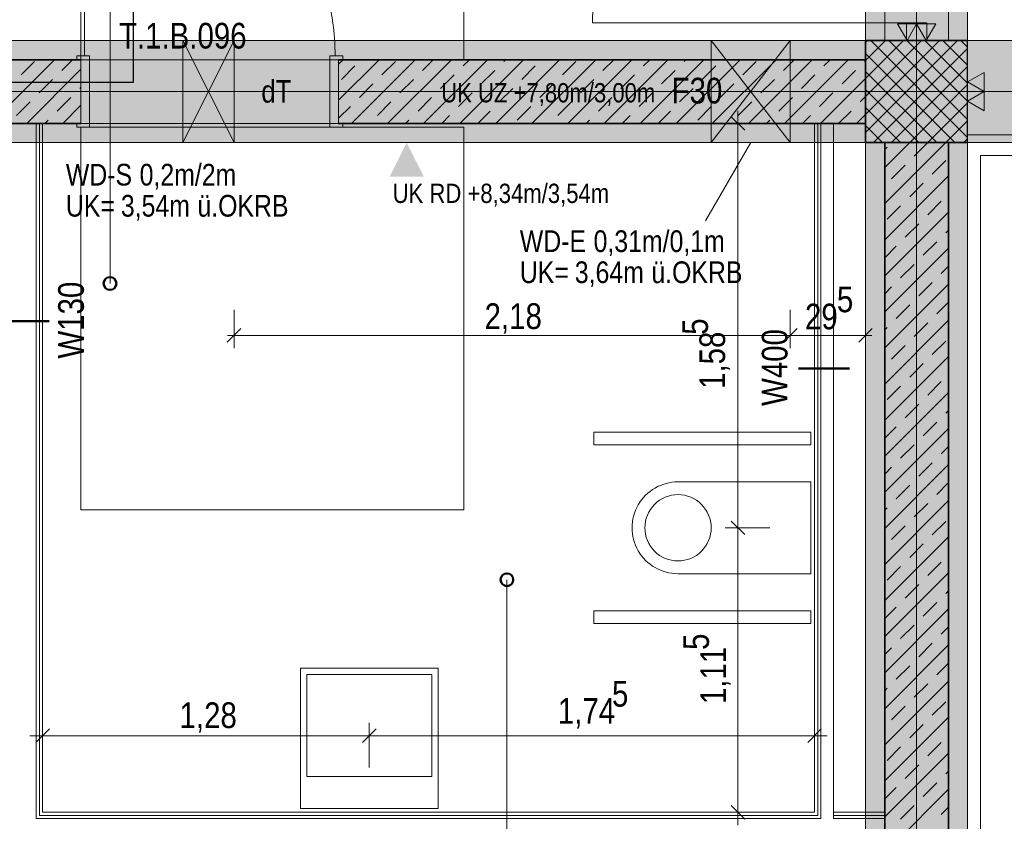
# Model space of a CAD drawing. Extents: x -420 to 300, y 62 to 1162.
# Tile 66 of 130: x -69 to 9, y 717 to 780. Entities that reach past the tile are written whole.
import ezdxf
from ezdxf.lldxf.tags import DXFTag

# ---------------------------------------------------------------- set-up
doc = ezdxf.new("R2010")
doc.units = 0
doc.layers.get('0').update_dxf_attribs({"lineweight": 35})
for name, color, linetype, lineweight, true_color in [('00 -Bauelemente -Dämmung innen', 7, 'Continuous', 9, 0xff7fe6), ('00 -Bauelemente -Gipskarton', 7, 'Continuous', 9, 0xff7fe6), ('00_Beschriftung UZ', 3, 'Continuous', 13, 0x00ff00), ('30 -33 Aussenwände- 3 Aussenstützen', 7, 'Continuous', 50, 0x0000dd), ('30 -34 Innenwände- 1 tragend', 7, 'Continuous', 13, 0xdd0806), ('30 -34 Innenwände- 11 Durchbruch', 4, 'Continuous', 9, 0x00ffff), ('30 -34 Innenwände- 2 nichttragend', 7, 'Continuous', 18, 0xff7fe6), ('30 -34 Innenwände- 4 Türen_Fenster', 9, 'Continuous', 15, 0x808080), ('30 -34 Innenwände- 6 Elemente', 7, 'Continuous', 9, 0xff6633), ('30 -35 Decken- 1 Konstruktion-Träger- Stahlbeton', 7, 'grob-A06G9F4K8I', 13, 0x33aa00), ('40 -41 Abwasser_Wasser_Gas- 1 Abwasser + sanitäre Anlagen', 7, 'Continuous', 9, 0xff6633), ('70 -72 Beschriftung- 2 Beschriftung Bauteile', 7, 'Continuous', 9, 0x9999ff), ('70 -72 Beschriftung- 8 barrierefrei', 7, 'grob-A06G9F4K8I', 9, 0x888888), ('70 -75 Raumstempel-2 Verweislinie', 1, 'Continuous', 9, 0xff0000), ('70 -76 Bemaßung- 2 Allgemein', 9, 'Continuous', 5, 0x808080), ('E_Leerrohr_Detailnummer', 1, 'Continuous', 25, 0xff0000), ('iwb_Schraffur_ F30_feuerhemmend', 7, 'Continuous', 13, 0xff6600), ('iwb_Schraffur_BW', 7, 'Continuous', 13, 0x7400e8), ('iwb_Sichtbeton', 2, 'Continuous', 50, 0xffff00), ('iwb_Sichtbeton-Shading', 2, 'Continuous', 50, 0xffff00)]:
    doc.layers.add(name, color=color, linetype=linetype, lineweight=lineweight, true_color=true_color)
for name, color, linetype, lineweight in [('70 -71 Achsen- 1 Gebäudeachsen', 7, 'STRICHPUNKT2-A06G9F4J8I', 18), ('70 -75 Raumstempel- 3 Wandstempel', 7, 'Continuous', 50), ('Keine', 7, 'Continuous', 9)]:
    doc.layers.add(name, color=color, linetype=linetype, lineweight=lineweight)
doc.layers.add('iwb_Schraffur_Unterzug', color=7, linetype='Continuous', lineweight=5, true_color=0xffffcc, plot=False)
doc.styles.get("Standard").update_dxf_attribs({"font": 'ARIALN.TTF'})
tags = doc.linetypes.add('grob-A06G9F4K8I', pattern=[14, 3, -8, 3]).pattern_tags.tags
tags[8:9] = [DXFTag(74, 4), DXFTag(75, 0), DXFTag(340, '0'), DXFTag(46, 0.0), DXFTag(50, 0.0), DXFTag(44, 0.0), DXFTag(45, 0.0)]
tags[6:7] = [DXFTag(74, 4), DXFTag(75, 0), DXFTag(340, '0'), DXFTag(46, 0.0), DXFTag(50, 0.0), DXFTag(44, 0.0), DXFTag(45, 0.0)]
tags[4:5] = [DXFTag(74, 4), DXFTag(75, 0), DXFTag(340, '0'), DXFTag(46, 0.0), DXFTag(50, 0.0), DXFTag(44, 0.0), DXFTag(45, 0.0)]
tags = doc.linetypes.add('STRICHPUNKT2-A06G9F4J8I', pattern=[12.7, 6.35, -3.175, 0, -3.175]).pattern_tags.tags
tags[10:11] = [DXFTag(74, 4), DXFTag(75, 0), DXFTag(340, '0'), DXFTag(46, 0.0), DXFTag(50, 0.0), DXFTag(44, 0.0), DXFTag(45, 0.0)]
tags[8:9] = [DXFTag(74, 4), DXFTag(75, 0), DXFTag(340, '0'), DXFTag(46, 0.0), DXFTag(50, 0.0), DXFTag(44, 0.0), DXFTag(45, 0.0)]
tags[6:7] = [DXFTag(74, 4), DXFTag(75, 0), DXFTag(340, '0'), DXFTag(46, 0.0), DXFTag(50, 0.0), DXFTag(44, 0.0), DXFTag(45, 0.0)]
tags[4:5] = [DXFTag(74, 4), DXFTag(75, 0), DXFTag(340, '0'), DXFTag(46, 0.0), DXFTag(50, 0.0), DXFTag(44, 0.0), DXFTag(45, 0.0)]

# ---------------------------------------------------------------- blocks, each defined once
blk = doc.blocks.new('Shading-A06G9EZH8I', base_point=(-7.298, 831.653))
at = {"layer": 'iwb_Sichtbeton-Shading', "color": 51, "true_color": 0xffff7f}
for points in [[(-63.798, 776.653), (-121.494, 776.653), (-63.798, 777.253), (-121.494, 777.253)], [(-43.598, 776.653), (-43.598, 777.253), (-2.298, 776.653), (-2.298, 777.253)]]:
    blk.add_solid(points, dxfattribs=at)
blk = doc.blocks.new('Referenz-A06G9F4L8I')
at = {"layer": '00 -Bauelemente -Dämmung innen', "color": 0, "linetype": 'Continuous', "ltscale": 0.13}
for p, q in [((-67.298, 771.953), (-67.298, 717.453)), ((-5.798, 771.953), (-5.798, 717.453)), ((-4.798, 771.953), (-4.798, 717.953)), ((-4.798, 717.953), (-4.798, 717.453)), ((-5.798, 717.453), (-67.298, 717.453)), ((-0.798, 717.453), (-4.798, 717.453))]:
    blk.add_line(p, q, dxfattribs=at)
at = {"layer": '00 -Bauelemente -Gipskarton', "color": 0, "linetype": 'Continuous', "ltscale": 0.13}
for p, q in [((-67.298, 771.953), (-67.298, 717.453)), ((-67.048, 771.953), (-67.048, 717.703)), ((-66.798, 771.953), (-66.798, 717.953)), ((-6.298, 771.953), (-6.298, 717.953)), ((-6.048, 771.953), (-6.048, 717.703)), ((-5.798, 771.953), (-5.798, 717.453)), ((-6.298, 717.953), (-66.798, 717.953)), ((-0.798, 717.953), (-4.798, 717.953)), ((-5.798, 717.453), (-67.298, 717.453)), ((-6.048, 717.703), (-67.048, 717.703)), ((-0.798, 717.703), (-4.798, 717.703)), ((-0.798, 717.453), (-4.798, 717.453))]:
    blk.add_line(p, q, dxfattribs=at)
at = {"layer": '00_Beschriftung UZ', "color": 0, "linetype": 'Continuous', "lineweight": 5, "ltscale": 0.13}
for p, q in [((6.702, 769.453), (76.501, 769.453)), ((6.702, 227.453), (6.702, 769.453))]:
    blk.add_line(p, q, dxfattribs=at)
at = {"layer": '00_Beschriftung UZ', "color": 0, "linetype": 'Continuous', "lineweight": 0, "ltscale": 0.13}
for points in [[(-39.598, 775.783), (-38.266, 778.453), (-36.927, 775.785)], [(-39.598, 773.124), (-38.266, 770.453), (-36.927, 773.122)], [(-39.598, 767.783), (-38.266, 770.453), (-36.927, 767.785)]]:
    blk.add_solid(points, dxfattribs=at)
at = {"layer": '30 -33 Aussenwände- 3 Aussenstützen', "color": 0, "lineweight": 9}
for p, q in [((-2.298, 778.308), (-2.152, 778.453)), ((-2.298, 776.894), (-0.738, 778.453)), ((-2.298, 775.48), (0.676, 778.453)), ((-2.298, 774.065), (2.09, 778.453)), ((-2.298, 772.651), (3.504, 778.453)), ((-2.298, 771.237), (4.919, 778.453)), ((-1.89, 778.453), (5.702, 770.861)), ((-0.476, 778.453), (5.702, 772.275)), ((0.938, 778.453), (5.702, 773.689)), ((2.353, 778.453), (5.702, 775.104)), ((3.767, 778.453), (5.702, 776.518)), ((5.181, 778.453), (5.702, 777.932)), ((-2.298, 777.447), (4.696, 770.453)), ((-1.667, 770.453), (5.702, 777.823)), ((-0.253, 770.453), (5.702, 776.409)), ((-2.298, 776.033), (3.281, 770.453)), ((1.161, 770.453), (5.702, 774.994)), ((1.702, 775.453), (1.702, 773.453)), ((-2.298, 774.618), (1.867, 770.453)), ((0.702, 774.453), (2.702, 774.453)), ((2.576, 770.453), (5.702, 773.58)), ((-2.298, 773.204), (0.453, 770.453)), ((-2.298, 771.79), (-0.961, 770.453)), ((3.99, 770.453), (5.702, 772.166)), ((5.404, 770.453), (5.702, 770.752))]:
    blk.add_line(p, q, dxfattribs=at)
at = {"layer": '30 -33 Aussenwände- 3 Aussenstützen', "color": 0, "linetype": 'Continuous', "lineweight": -2, "ltscale": 0.25}
for p, q in [((5.702, 778.453), (-2.298, 778.453)), ((-2.298, 778.453), (-2.298, 770.453)), ((5.702, 770.453), (5.702, 778.453)), ((-2.298, 770.453), (5.702, 770.453))]:
    blk.add_line(p, q, dxfattribs=at)
at = {"layer": '30 -34 Innenwände- 1 tragend', "color": 0, "linetype": 'Continuous', "ltscale": 0.13}
for p, q in [((4.202, 778.453), (-0.798, 778.453)), ((4.202, 778.453), (-0.798, 778.453)), ((4.202, 778.453), (-0.798, 778.453)), ((-146.298, 776.953), (-63.798, 776.953)), ((-63.798, 776.953), (-64.118, 776.953)), ((-43.598, 776.953), (-2.298, 776.953)), ((-43.598, 776.953), (-43.278, 776.953)), ((-2.298, 771.953), (-2.298, 776.953)), ((-66.798, 771.953), (-63.798, 771.953)), ((-63.798, 771.953), (-64.118, 771.953)), ((-43.598, 771.953), (-6.298, 771.953)), ((-43.598, 771.953), (-43.278, 771.953)), ((-4.798, 771.953), (-2.298, 771.953)), ((-0.798, 770.453), (-0.798, 717.953)), ((-0.798, 770.453), (4.202, 770.453)), ((4.202, 770.453), (4.202, 613.453))]:
    blk.add_line(p, q, dxfattribs=at)
at = {"layer": '30 -34 Innenwände- 1 tragend', "color": 0, "lineweight": 35}
for p, q in [((-146.298, 776.953), (-63.798, 776.953)), ((-43.598, 776.953), (-2.298, 776.953)), ((-146.298, 771.953), (-63.798, 771.953)), ((-43.598, 771.953), (-2.298, 771.953)), ((-0.798, 770.453), (-0.798, 613.453)), ((4.202, 770.453), (4.202, 613.453))]:
    blk.add_line(p, q, dxfattribs=at)
at = {"layer": '30 -34 Innenwände- 1 tragend', "color": 0, "lineweight": 9}
for p, q in [((-70.878, 771.953), (-65.878, 776.953)), ((-70.878, 771.953), (-65.878, 776.953)), ((-68.489, 775.756), (-67.429, 776.817)), ((-68.489, 775.756), (-67.429, 776.817)), ((-65.307, 776.11), (-64.463, 776.953)), ((-65.307, 776.11), (-64.463, 776.953)), ((-43.598, 776.606), (-43.25, 776.953)), ((-43.598, 773.778), (-40.422, 776.953)), ((-43.598, 776.606), (-43.25, 776.953)), ((-43.598, 773.778), (-40.422, 776.953)), ((-43.387, 775.403), (-42.326, 776.463)), ((-43.387, 775.403), (-42.326, 776.463)), ((-42.593, 771.953), (-37.593, 776.953)), ((-42.593, 771.953), (-37.593, 776.953)), ((-40.205, 775.756), (-39.144, 776.817)), ((-40.205, 775.756), (-39.144, 776.817)), ((-39.765, 771.953), (-34.765, 776.953)), ((-39.765, 771.953), (-34.765, 776.953)), ((-37.023, 776.11), (-36.179, 776.953)), ((-37.023, 776.11), (-36.179, 776.953)), ((-36.937, 771.953), (-31.937, 776.953)), ((-36.937, 771.953), (-31.937, 776.953)), ((-34.108, 771.953), (-29.108, 776.953)), ((-34.108, 771.953), (-29.108, 776.953)), ((-33.841, 776.463), (-33.351, 776.953)), ((-33.841, 776.463), (-33.351, 776.953)), ((-31.28, 771.953), (-26.28, 776.953)), ((-31.28, 771.953), (-26.28, 776.953)), ((-30.659, 776.817), (-30.522, 776.953)), ((-30.659, 776.817), (-30.522, 776.953)), ((-29.245, 775.403), (-28.184, 776.463)), ((-29.245, 775.403), (-28.184, 776.463)), ((-28.451, 771.953), (-23.451, 776.953)), ((-28.451, 771.953), (-23.451, 776.953)), ((-26.063, 775.756), (-25.002, 776.817)), ((-26.063, 775.756), (-25.002, 776.817)), ((-25.623, 771.953), (-20.623, 776.953)), ((-25.623, 771.953), (-20.623, 776.953)), ((-22.881, 776.11), (-22.037, 776.953)), ((-22.881, 776.11), (-22.037, 776.953)), ((-22.794, 771.953), (-17.794, 776.953)), ((-22.794, 771.953), (-17.794, 776.953)), ((-19.966, 771.953), (-14.966, 776.953)), ((-19.966, 771.953), (-14.966, 776.953)), ((-19.699, 776.463), (-19.209, 776.953)), ((-19.699, 776.463), (-19.209, 776.953)), ((-17.138, 771.953), (-12.138, 776.953)), ((-17.138, 771.953), (-12.138, 776.953)), ((-16.517, 776.817), (-16.38, 776.953)), ((-16.517, 776.817), (-16.38, 776.953)), ((-15.103, 775.403), (-14.042, 776.463)), ((-15.103, 775.403), (-14.042, 776.463)), ((-14.309, 771.953), (-9.309, 776.953)), ((-14.309, 771.953), (-9.309, 776.953)), ((-11.921, 775.756), (-10.86, 776.817)), ((-11.921, 775.756), (-10.86, 776.817)), ((-11.481, 771.953), (-6.481, 776.953)), ((-11.481, 771.953), (-6.481, 776.953)), ((-8.739, 776.11), (-7.895, 776.953)), ((-8.739, 776.11), (-7.895, 776.953)), ((-8.652, 771.953), (-3.652, 776.953)), ((-8.652, 771.953), (-3.652, 776.953)), ((-5.557, 776.463), (-5.066, 776.953)), ((-5.557, 776.463), (-5.066, 776.953)), ((-2.375, 776.817), (-2.298, 776.894)), ((-2.375, 776.817), (-2.298, 776.894)), ((-68.049, 771.953), (-63.798, 776.205)), ((-68.049, 771.953), (-63.798, 776.205)), ((-35.609, 774.695), (-34.548, 775.756)), ((-35.609, 774.695), (-34.548, 775.756)), ((-32.427, 775.049), (-31.366, 776.11)), ((-32.427, 775.049), (-31.366, 776.11)), ((-21.467, 774.695), (-20.406, 775.756)), ((-21.467, 774.695), (-20.406, 775.756)), ((-18.285, 775.049), (-17.224, 776.11)), ((-18.285, 775.049), (-17.224, 776.11)), ((-7.324, 774.695), (-6.264, 775.756)), ((-7.324, 774.695), (-6.264, 775.756)), ((-4.142, 775.049), (-3.082, 776.11)), ((-4.142, 775.049), (-3.082, 776.11)), ((-67.075, 774.342), (-66.014, 775.403)), ((-67.075, 774.342), (-66.014, 775.403)), ((-41.973, 773.988), (-40.912, 775.049)), ((-41.973, 773.988), (-40.912, 775.049)), ((-38.791, 774.342), (-37.73, 775.403)), ((-38.791, 774.342), (-37.73, 775.403)), ((-27.831, 773.988), (-26.77, 775.049)), ((-27.831, 773.988), (-26.77, 775.049)), ((-24.649, 774.342), (-23.588, 775.403)), ((-24.649, 774.342), (-23.588, 775.403)), ((-13.688, 773.988), (-12.628, 775.049)), ((-13.688, 773.988), (-12.628, 775.049)), ((-10.506, 774.342), (-9.446, 775.403)), ((-10.506, 774.342), (-9.446, 775.403)), ((-5.824, 771.953), (-2.298, 775.48)), ((-5.824, 771.953), (-2.298, 775.48)), ((-63.893, 774.695), (-63.798, 774.791)), ((-63.893, 774.695), (-63.798, 774.791)), ((-34.195, 773.281), (-33.134, 774.342)), ((-34.195, 773.281), (-33.134, 774.342)), ((-31.013, 773.635), (-29.952, 774.695)), ((-31.013, 773.635), (-29.952, 774.695)), ((-20.052, 773.281), (-18.992, 774.342)), ((-20.052, 773.281), (-18.992, 774.342)), ((-16.87, 773.635), (-15.81, 774.695)), ((-16.87, 773.635), (-15.81, 774.695)), ((-5.91, 773.281), (-4.85, 774.342)), ((-5.91, 773.281), (-4.85, 774.342)), ((-68.843, 772.574), (-67.782, 773.635)), ((-68.843, 772.574), (-67.782, 773.635)), ((-65.661, 772.928), (-64.6, 773.988)), ((-65.661, 772.928), (-64.6, 773.988)), ((-65.221, 771.953), (-63.798, 773.377)), ((-65.221, 771.953), (-63.798, 773.377)), ((-40.558, 772.574), (-39.498, 773.635)), ((-40.558, 772.574), (-39.498, 773.635)), ((-37.376, 772.928), (-36.316, 773.988)), ((-37.376, 772.928), (-36.316, 773.988)), ((-26.416, 772.574), (-25.356, 773.635)), ((-26.416, 772.574), (-25.356, 773.635)), ((-23.234, 772.928), (-22.174, 773.988)), ((-23.234, 772.928), (-22.174, 773.988)), ((-12.274, 772.574), (-11.214, 773.635)), ((-12.274, 772.574), (-11.214, 773.635)), ((-9.092, 772.928), (-8.032, 773.988)), ((-9.092, 772.928), (-8.032, 773.988)), ((-2.728, 773.635), (-2.298, 774.065)), ((-2.728, 773.635), (-2.298, 774.065)), ((-43.598, 772.363), (-42.68, 773.281)), ((-43.598, 772.363), (-42.68, 773.281)), ((-35.522, 771.953), (-34.902, 772.574)), ((-35.522, 771.953), (-34.902, 772.574)), ((-32.694, 771.953), (-31.72, 772.928)), ((-32.694, 771.953), (-31.72, 772.928)), ((-29.598, 772.221), (-28.538, 773.281)), ((-29.598, 772.221), (-28.538, 773.281)), ((-21.38, 771.953), (-20.759, 772.574)), ((-21.38, 771.953), (-20.759, 772.574)), ((-18.552, 771.953), (-17.577, 772.928)), ((-18.552, 771.953), (-17.577, 772.928)), ((-15.456, 772.221), (-14.396, 773.281)), ((-15.456, 772.221), (-14.396, 773.281)), ((-7.238, 771.953), (-6.617, 772.574)), ((-7.238, 771.953), (-6.617, 772.574)), ((-4.41, 771.953), (-3.435, 772.928)), ((-4.41, 771.953), (-3.435, 772.928)), ((-2.995, 771.953), (-2.298, 772.651)), ((-2.995, 771.953), (-2.298, 772.651)), ((-66.635, 771.953), (-66.368, 772.221)), ((-66.635, 771.953), (-66.368, 772.221)), ((-63.807, 771.953), (-63.798, 771.962)), ((-63.807, 771.953), (-63.798, 771.962)), ((-38.351, 771.953), (-38.084, 772.221)), ((-38.351, 771.953), (-38.084, 772.221)), ((-24.209, 771.953), (-23.941, 772.221)), ((-24.209, 771.953), (-23.941, 772.221)), ((-10.066, 771.953), (-9.799, 772.221)), ((-10.066, 771.953), (-9.799, 772.221)), ((-0.798, 768.494), (1.161, 770.453)), ((-0.798, 765.666), (3.99, 770.453)), ((-0.798, 768.494), (1.161, 770.453)), ((-0.798, 765.666), (3.99, 770.453)), ((1.514, 769.392), (2.575, 770.453)), ((1.514, 769.392), (2.575, 770.453)), ((-0.798, 769.908), (-0.607, 770.099)), ((-0.798, 769.908), (-0.607, 770.099)), ((-0.253, 767.624), (0.807, 768.685)), ((-0.253, 767.624), (0.807, 768.685)), ((2.929, 767.978), (3.989, 769.039)), ((2.929, 767.978), (3.989, 769.039)), ((-0.798, 762.837), (4.202, 767.837)), ((-0.798, 762.837), (4.202, 767.837)), ((1.161, 766.21), (2.221, 767.271)), ((1.161, 766.21), (2.221, 767.271)), ((2.575, 764.796), (3.636, 765.857)), ((2.575, 764.796), (3.636, 765.857)), ((-0.798, 760.009), (4.202, 765.009)), ((-0.798, 760.009), (4.202, 765.009)), ((-0.607, 764.442), (0.454, 765.503)), ((-0.607, 764.442), (0.454, 765.503)), ((0.807, 763.028), (1.868, 764.089)), ((0.807, 763.028), (1.868, 764.089)), ((3.989, 763.382), (4.202, 763.595)), ((3.989, 763.382), (4.202, 763.595)), ((2.221, 761.614), (3.282, 762.675)), ((2.221, 761.614), (3.282, 762.675)), ((-0.798, 761.423), (0.1, 762.321)), ((-0.798, 761.423), (0.1, 762.321)), ((-0.798, 757.181), (4.202, 762.181)), ((-0.798, 757.181), (4.202, 762.181)), ((0.454, 759.846), (1.514, 760.907)), ((0.454, 759.846), (1.514, 760.907)), ((3.636, 760.2), (4.202, 760.766)), ((3.636, 760.2), (4.202, 760.766)), ((1.868, 758.432), (2.929, 759.493)), ((1.868, 758.432), (2.929, 759.493)), ((-0.798, 754.352), (4.202, 759.352)), ((-0.798, 754.352), (4.202, 759.352)), ((-0.798, 758.595), (-0.253, 759.139)), ((-0.798, 758.595), (-0.253, 759.139)), ((3.282, 757.018), (4.202, 757.938)), ((3.282, 757.018), (4.202, 757.938)), ((0.1, 756.664), (1.161, 757.725)), ((0.1, 756.664), (1.161, 757.725)), ((-0.798, 751.524), (4.202, 756.524)), ((-0.798, 751.524), (4.202, 756.524)), ((-0.798, 755.766), (-0.607, 755.957)), ((-0.798, 755.766), (-0.607, 755.957)), ((1.514, 755.25), (2.575, 756.311)), ((1.514, 755.25), (2.575, 756.311)), ((2.929, 753.836), (3.989, 754.896)), ((2.929, 753.836), (3.989, 754.896)), ((-0.253, 753.482), (0.807, 754.543)), ((-0.253, 753.482), (0.807, 754.543)), ((-0.798, 748.695), (4.202, 753.695)), ((-0.798, 748.695), (4.202, 753.695)), ((1.161, 752.068), (2.221, 753.129)), ((1.161, 752.068), (2.221, 753.129)), ((2.575, 750.654), (3.636, 751.714)), ((2.575, 750.654), (3.636, 751.714)), ((-0.607, 750.3), (0.454, 751.361)), ((-0.607, 750.3), (0.454, 751.361)), ((-0.798, 745.867), (4.202, 750.867)), ((-0.798, 745.867), (4.202, 750.867)), ((0.807, 748.886), (1.868, 749.947)), ((0.807, 748.886), (1.868, 749.947)), ((3.989, 749.24), (4.202, 749.453)), ((3.989, 749.24), (4.202, 749.453)), ((-0.798, 747.281), (0.1, 748.179)), ((-0.798, 747.281), (0.1, 748.179)), ((-0.798, 743.038), (4.202, 748.038)), ((-0.798, 743.038), (4.202, 748.038)), ((2.221, 747.472), (3.282, 748.532)), ((2.221, 747.472), (3.282, 748.532)), ((0.454, 745.704), (1.514, 746.765)), ((0.454, 745.704), (1.514, 746.765)), ((3.636, 746.058), (4.202, 746.624)), ((3.636, 746.058), (4.202, 746.624)), ((-0.798, 740.21), (4.202, 745.21)), ((-0.798, 740.21), (4.202, 745.21)), ((-0.798, 744.453), (-0.253, 744.997)), ((-0.798, 744.453), (-0.253, 744.997)), ((1.868, 744.29), (2.929, 745.35)), ((1.868, 744.29), (2.929, 745.35)), ((0.1, 742.522), (1.161, 743.583)), ((0.1, 742.522), (1.161, 743.583)), ((3.282, 742.876), (4.202, 743.796)), ((3.282, 742.876), (4.202, 743.796)), ((-0.798, 737.382), (4.202, 742.382)), ((-0.798, 737.382), (4.202, 742.382)), ((-0.798, 741.624), (-0.607, 741.815)), ((-0.798, 741.624), (-0.607, 741.815)), ((1.514, 741.108), (2.575, 742.169)), ((1.514, 741.108), (2.575, 742.169)), ((-0.253, 739.34), (0.807, 740.401)), ((-0.253, 739.34), (0.807, 740.401)), ((2.929, 739.694), (3.989, 740.754)), ((2.929, 739.694), (3.989, 740.754)), ((-0.798, 734.553), (4.202, 739.553)), ((-0.798, 734.553), (4.202, 739.553)), ((1.161, 737.926), (2.221, 738.987)), ((1.161, 737.926), (2.221, 738.987)), ((-0.607, 736.158), (0.454, 737.219)), ((-0.607, 736.158), (0.454, 737.219)), ((2.575, 736.512), (3.636, 737.572)), ((2.575, 736.512), (3.636, 737.572)), ((-0.798, 731.725), (4.202, 736.725)), ((-0.798, 731.725), (4.202, 736.725)), ((0.807, 734.744), (1.868, 735.805)), ((0.807, 734.744), (1.868, 735.805)), ((3.989, 735.097), (4.202, 735.31)), ((3.989, 735.097), (4.202, 735.31)), ((-0.798, 733.139), (0.1, 734.037)), ((-0.798, 733.139), (0.1, 734.037)), ((2.221, 733.33), (3.282, 734.39)), ((2.221, 733.33), (3.282, 734.39)), ((-0.798, 728.896), (4.202, 733.896)), ((-0.798, 728.896), (4.202, 733.896)), ((0.454, 731.562), (1.514, 732.623)), ((0.454, 731.562), (1.514, 732.623)), ((3.636, 731.915), (4.202, 732.482)), ((3.636, 731.915), (4.202, 732.482)), ((-0.798, 726.068), (4.202, 731.068)), ((-0.798, 726.068), (4.202, 731.068)), ((-0.798, 730.31), (-0.253, 730.855)), ((-0.798, 730.31), (-0.253, 730.855)), ((1.868, 730.148), (2.929, 731.208)), ((1.868, 730.148), (2.929, 731.208)), ((0.1, 728.38), (1.161, 729.441)), ((0.1, 728.38), (1.161, 729.441)), ((3.282, 728.733), (4.202, 729.654)), ((3.282, 728.733), (4.202, 729.654)), ((-0.798, 723.239), (4.202, 728.239)), ((-0.798, 723.239), (4.202, 728.239)), ((1.514, 726.966), (2.575, 728.026)), ((1.514, 726.966), (2.575, 728.026)), ((-0.798, 727.482), (-0.607, 727.673)), ((-0.798, 727.482), (-0.607, 727.673)), ((-0.253, 725.198), (0.807, 726.259)), ((-0.253, 725.198), (0.807, 726.259)), ((2.929, 725.552), (3.989, 726.612)), ((2.929, 725.552), (3.989, 726.612)), ((-0.798, 720.411), (4.202, 725.411)), ((-0.798, 720.411), (4.202, 725.411)), ((1.161, 723.784), (2.221, 724.844)), ((1.161, 723.784), (2.221, 724.844)), ((2.575, 722.37), (3.636, 723.43)), ((2.575, 722.37), (3.636, 723.43)), ((-0.798, 717.583), (4.202, 722.583)), ((-0.798, 717.583), (4.202, 722.583)), ((-0.607, 722.016), (0.454, 723.077)), ((-0.607, 722.016), (0.454, 723.077)), ((0.807, 720.602), (1.868, 721.662)), ((0.807, 720.602), (1.868, 721.662)), ((3.989, 720.955), (4.202, 721.168)), ((3.989, 720.955), (4.202, 721.168)), ((2.221, 719.188), (3.282, 720.248)), ((2.221, 719.188), (3.282, 720.248)), ((-0.798, 718.997), (0.1, 719.895)), ((-0.798, 718.997), (0.1, 719.895)), ((-0.798, 714.754), (4.202, 719.754)), ((-0.798, 714.754), (4.202, 719.754)), ((0.454, 717.42), (1.514, 718.48)), ((0.454, 717.42), (1.514, 718.48)), ((3.636, 717.773), (4.202, 718.34)), ((3.636, 717.773), (4.202, 718.34))]:
    blk.add_line(p, q, dxfattribs=at)
at = {"layer": '30 -34 Innenwände- 11 Durchbruch', "color": 0, "linetype": 'Continuous', "ltscale": 0.13}
for p, q in [((-55.798, 778.453), (-51.798, 778.453)), ((-51.798, 778.453), (-55.798, 770.453)), ((-51.798, 770.453), (-55.798, 778.453)), ((-55.798, 770.453), (-55.798, 778.453)), ((-55.798, 778.453), (-51.798, 770.453)), ((-51.798, 778.453), (-55.798, 770.453)), ((-51.798, 770.453), (-51.798, 778.453)), ((-14.398, 778.453), (-8.198, 778.453)), ((-8.198, 778.453), (-14.398, 770.453)), ((-8.198, 770.453), (-14.398, 778.453)), ((-14.398, 770.453), (-14.398, 778.453)), ((-14.398, 778.453), (-8.198, 770.453)), ((-8.198, 778.453), (-14.398, 770.453)), ((-8.198, 770.453), (-8.198, 778.453)), ((-55.798, 770.453), (-51.798, 770.453)), ((-11.298, 770.453), (-14.836, 764.324)), ((-14.398, 770.453), (-8.198, 770.453))]:
    blk.add_line(p, q, dxfattribs=at)
at = {"layer": '30 -34 Innenwände- 11 Durchbruch', "color": 0, "lineweight": 0}
for points in [[(-55.798, 770.453), (-55.798, 778.453), (-53.798, 774.453)], [(-51.798, 770.453), (-53.798, 774.453), (-51.798, 778.453)], [(-14.398, 770.453), (-14.398, 778.453), (-11.298, 774.453)], [(-8.198, 770.453), (-11.298, 774.453), (-8.198, 778.453)]]:
    blk.add_solid(points, dxfattribs=at)
at = {"layer": '30 -34 Innenwände- 2 nichttragend', "color": 0, "linetype": 'Continuous', "ltscale": 0.18}
for p, q in [((-69.798, 771.953), (-66.798, 771.953)), ((-66.798, 771.953), (-66.798, 717.953)), ((-6.298, 771.953), (-6.298, 717.953)), ((-6.298, 771.953), (-4.798, 771.953)), ((-4.798, 771.953), (-4.798, 717.953)), ((-6.298, 717.953), (-66.798, 717.953)), ((-0.798, 717.953), (-4.798, 717.953)), ((-0.798, 717.953), (-0.798, 716.453))]:
    blk.add_line(p, q, dxfattribs=at)
at = {"layer": '30 -34 Innenwände- 4 Türen_Fenster', "color": 0, "linetype": 'grob-A06G9F4K8I', "ltscale": 0.15}
for p, q in [((-0.798, 778.453), (-0.798, 830.453)), ((4.202, 778.453), (4.202, 830.453)), ((-63.518, 777.253), (-63.518, 796.893)), ((0.902, 779.853), (-23.698, 779.853)), ((-63.798, 776.953), (-43.598, 776.953)), ((-63.798, 771.953), (-43.598, 771.953))]:
    blk.add_line(p, q, dxfattribs=at)
at = {"layer": '30 -34 Innenwände- 4 Türen_Fenster', "color": 0, "linetype": 'Continuous', "ltscale": 0.15}
for p, q in [((0.902, 778.453), (0.902, 779.853)), ((0.902, 779.853), (2.502, 779.853)), ((2.502, 779.853), (2.502, 778.453)), ((2.502, 778.453), (0.902, 778.453))]:
    blk.add_line(p, q, dxfattribs=at)
at = {"layer": '30 -34 Innenwände- 4 Türen_Fenster', "color": 0}
for p, q in [((-63.518, 777.253), (-64.118, 777.253)), ((-64.118, 777.253), (-64.118, 776.953)), ((-63.118, 777.253), (-63.518, 777.253)), ((-63.118, 771.653), (-63.118, 777.253)), ((-44.278, 771.653), (-44.278, 777.253)), ((-44.278, 777.253), (-43.878, 777.253)), ((-43.878, 777.253), (-43.278, 777.253)), ((-43.278, 777.253), (-43.278, 776.953)), ((-64.118, 776.953), (-63.798, 776.953)), ((-63.798, 776.953), (-63.798, 771.953)), ((-43.278, 776.953), (-43.598, 776.953)), ((-43.598, 776.953), (-43.598, 771.953)), ((-64.118, 771.953), (-64.118, 771.653)), ((-63.798, 771.953), (-64.118, 771.953)), ((-43.598, 771.953), (-43.278, 771.953)), ((-43.278, 771.953), (-43.278, 771.653)), ((-64.118, 771.653), (-63.118, 771.653)), ((-43.278, 771.653), (-44.278, 771.653))]:
    blk.add_line(p, q, dxfattribs=at)
at = {"layer": '30 -34 Innenwände- 4 Türen_Fenster', "color": 0, "linetype": 'grob-A06G9F4K8I', "ltscale": 0.15}
for centre, major_axis in [((0.902, 779.853), (0, 24.6)), ((-63.518, 777.253), (19.64, 0))]:
    blk.add_ellipse(centre, major_axis=major_axis, ratio=1, start_param=0, end_param=1.570796, dxfattribs=at)
at = {"layer": '30 -34 Innenwände- 6 Elemente', "color": 0, "linetype": 'Continuous', "ltscale": 0.13}
for p, q in [((76.501, 771.053), (5.702, 771.053)), ((5.702, 771.053), (5.702, 770.453)), ((5.702, 770.453), (76.501, 770.453))]:
    blk.add_line(p, q, dxfattribs=at)
at = {"layer": '30 -35 Decken- 1 Konstruktion-Träger- Stahlbeton', "color": 0}
for p, q in [((-2.298, 830.453), (-2.298, 778.453)), ((5.702, 830.453), (5.702, 778.453)), ((-298.298, 778.453), (-2.298, 778.453)), ((76.501, 778.453), (-2.298, 778.453)), ((-298.298, 770.453), (-2.298, 770.453)), ((-2.298, 227.453), (-2.298, 770.453)), ((76.501, 770.453), (-2.298, 770.453)), ((5.702, 227.453), (5.702, 770.453))]:
    blk.add_line(p, q, dxfattribs=at)
at = {"layer": '30 -35 Decken- 1 Konstruktion-Träger- Stahlbeton', "color": 0, "linetype": 'Continuous', "lineweight": 35, "ltscale": 0.35}
for p, q in [((5.702, 778.453), (-2.298, 778.453)), ((-2.298, 778.453), (-2.298, 770.453)), ((-2.298, 770.453), (-2.298, 778.453)), ((-2.298, 770.453), (5.702, 770.453))]:
    blk.add_line(p, q, dxfattribs=at)
at = {"layer": '40 -41 Abwasser_Wasser_Gas- 1 Abwasser + sanitäre Anlagen', "color": 0, "linetype": 'Continuous', "ltscale": 0.13}
for p, q in [((-23.598, 746.753), (-23.598, 747.753)), ((-23.598, 747.753), (-6.598, 747.753)), ((-6.598, 747.753), (-6.598, 746.753)), ((-6.598, 746.753), (-23.598, 746.753)), ((-16.998, 743.853), (-6.598, 743.853)), ((-6.598, 743.853), (-6.598, 736.653)), ((-18.442, 742.415), (-18.223, 742.546)), ((-18.223, 742.546), (-17.993, 742.656)), ((-17.993, 742.656), (-17.752, 742.741)), ((-17.752, 742.741), (-17.505, 742.803)), ((-17.505, 742.803), (-17.253, 742.841)), ((-17.253, 742.841), (-16.998, 742.853)), ((-16.998, 742.853), (-16.743, 742.841)), ((-16.743, 742.841), (-16.49, 742.803)), ((-16.49, 742.803), (-16.243, 742.741)), ((-16.243, 742.741), (-16.003, 742.656)), ((-16.003, 742.656), (-15.772, 742.546)), ((-15.772, 742.546), (-15.553, 742.415)), ((-19.291, 741.479), (-19.16, 741.698)), ((-19.16, 741.698), (-19.008, 741.903)), ((-19.008, 741.903), (-18.836, 742.092)), ((-18.836, 742.092), (-18.647, 742.263)), ((-18.647, 742.263), (-18.442, 742.415)), ((-15.553, 742.415), (-15.348, 742.263)), ((-15.348, 742.263), (-15.159, 742.092)), ((-15.159, 742.092), (-14.988, 741.903)), ((-14.988, 741.903), (-14.836, 741.698)), ((-14.836, 741.698), (-14.705, 741.479)), ((-19.548, 740.761), (-19.486, 741.008)), ((-19.486, 741.008), (-19.4, 741.248)), ((-19.4, 741.248), (-19.291, 741.479)), ((-14.705, 741.479), (-14.596, 741.248)), ((-14.596, 741.248), (-14.51, 741.008)), ((-14.51, 741.008), (-14.448, 740.761)), ((-19.598, 740.253), (-19.585, 740.508)), ((-19.585, 739.999), (-19.598, 740.253)), ((-19.585, 740.508), (-19.548, 740.761)), ((-14.448, 740.761), (-14.41, 740.508)), ((-14.41, 740.508), (-14.398, 740.253)), ((-14.398, 740.253), (-14.41, 739.999)), ((-19.548, 739.746), (-19.585, 739.999)), ((-19.486, 739.499), (-19.548, 739.746)), ((-19.4, 739.258), (-19.486, 739.499)), ((-14.51, 739.499), (-14.596, 739.258)), ((-14.448, 739.746), (-14.51, 739.499)), ((-14.41, 739.999), (-14.448, 739.746)), ((-19.291, 739.028), (-19.4, 739.258)), ((-19.16, 738.809), (-19.291, 739.028)), ((-19.008, 738.604), (-19.16, 738.809)), ((-18.836, 738.415), (-19.008, 738.604)), ((-14.988, 738.604), (-15.159, 738.415)), ((-14.836, 738.809), (-14.988, 738.604)), ((-14.705, 739.028), (-14.836, 738.809)), ((-14.596, 739.258), (-14.705, 739.028)), ((-18.647, 738.244), (-18.836, 738.415)), ((-18.442, 738.092), (-18.647, 738.244)), ((-18.223, 737.96), (-18.442, 738.092)), ((-17.993, 737.851), (-18.223, 737.96)), ((-17.752, 737.765), (-17.993, 737.851)), ((-16.003, 737.851), (-16.243, 737.765)), ((-15.772, 737.96), (-16.003, 737.851)), ((-15.553, 738.092), (-15.772, 737.96)), ((-15.348, 738.244), (-15.553, 738.092)), ((-15.159, 738.415), (-15.348, 738.244)), ((-17.505, 737.703), (-17.752, 737.765)), ((-17.253, 737.666), (-17.505, 737.703)), ((-16.998, 737.653), (-17.253, 737.666)), ((-16.743, 737.666), (-16.998, 737.653)), ((-16.49, 737.703), (-16.743, 737.666)), ((-16.243, 737.765), (-16.49, 737.703)), ((-6.598, 736.653), (-16.998, 736.653)), ((-23.598, 732.753), (-23.598, 733.753)), ((-23.598, 733.753), (-6.598, 733.753)), ((-6.598, 733.753), (-6.598, 732.753)), ((-6.598, 732.753), (-23.598, 732.753)), ((-46.598, 718.253), (-46.598, 729.253)), ((-46.598, 729.253), (-35.798, 729.253)), ((-46.098, 720.753), (-46.098, 728.753)), ((-46.098, 728.753), (-36.298, 728.753)), ((-36.298, 728.753), (-36.298, 720.753)), ((-35.798, 729.253), (-35.798, 718.253)), ((-36.298, 720.753), (-46.098, 720.753)), ((-35.798, 718.253), (-46.598, 718.253))]:
    blk.add_line(p, q, dxfattribs=at)
blk.add_ellipse((-16.998, 740.253), major_axis=(0, 3.6), ratio=1, start_param=0, end_param=3.141593, dxfattribs=at)
at = {"layer": '70 -71 Achsen- 1 Gebäudeachsen', "color": 0, "linetype": 'STRICHPUNKT2-A06G9F4J8I', "ltscale": 0.18}
for p, q in [((1.702, 1084.393), (1.702, 84.953)), ((-387.238, 774.453), (76.501, 774.453))]:
    blk.add_line(p, q, dxfattribs=at)
at = {"layer": '70 -72 Beschriftung- 2 Beschriftung Bauteile', "color": 0}
for p, q in [((0.952, 778.453), (0.202, 779.752)), ((0.202, 779.752), (1.702, 779.752)), ((1.702, 779.752), (0.952, 778.453)), ((2.452, 778.453), (1.702, 779.752)), ((1.702, 779.752), (3.202, 779.752)), ((3.202, 779.752), (2.452, 778.453)), ((5.702, 775.203), (7.001, 775.953)), ((7.001, 775.953), (7.001, 774.453)), ((7.001, 774.453), (5.702, 775.203)), ((5.702, 773.703), (7.001, 774.453)), ((7.001, 774.453), (7.001, 772.953)), ((7.001, 772.953), (5.702, 773.703))]:
    blk.add_line(p, q, dxfattribs=at)
at = {"layer": '70 -72 Beschriftung- 2 Beschriftung Bauteile', "color": 0, "lineweight": 0}
for points in [[(0.952, 778.453), (0.202, 779.752), (0.952, 779.752)], [(0.952, 778.453), (0.952, 779.752), (1.702, 779.752)], [(2.452, 778.453), (1.702, 779.752), (2.452, 779.752)], [(2.452, 778.453), (2.452, 779.752), (3.202, 779.752)], [(7.001, 774.453), (5.702, 775.203), (7.001, 775.953)], [(7.001, 772.953), (5.702, 773.703), (7.001, 774.453)]]:
    blk.add_solid(points, dxfattribs=at)
at = {"layer": '70 -72 Beschriftung- 8 barrierefrei', "color": 0, "linetype": 'grob-A06G9F4K8I', "ltscale": 0.13}
for p, q in [((-63.798, 776.953), (-63.798, 806.953)), ((-33.798, 806.953), (-33.798, 776.953)), ((-33.798, 776.953), (-63.798, 776.953)), ((-63.798, 771.653), (-33.798, 771.653)), ((-63.798, 741.653), (-63.798, 771.653)), ((-33.798, 771.653), (-33.798, 741.653)), ((-33.798, 741.653), (-63.798, 741.653))]:
    blk.add_line(p, q, dxfattribs=at)
at = {"layer": '70 -75 Raumstempel- 3 Wandstempel', "color": 0, "linetype": 'Continuous', "ltscale": 0.5}
for p, q in [((-66.298, 756.463), (-70.298, 756.463)), ((-7.548, 752.748), (-3.548, 752.748))]:
    blk.add_line(p, q, dxfattribs=at)
at = {"layer": '70 -75 Raumstempel-2 Verweislinie', "color": 0}
for p, q in [((-61.518, 790.453), (-61.518, 759.405)), ((-30.407, 736.183), (-30.407, 697.622))]:
    blk.add_line(p, q, dxfattribs=at)
at = {"layer": '70 -75 Raumstempel-2 Verweislinie', "color": 0, "linetype": 'ByBlock', "lineweight": 50, "ltscale": 0.5}
for centre in [(-61.518, 759.405), (-30.407, 736.183)]:
    blk.add_circle(centre, 0.5, dxfattribs=at)
at = {"layer": '70 -76 Bemaßung- 2 Allgemein', "color": 0, "linetype": 'Continuous', "ltscale": 0.13}
for p, q in [((-12.298, 772.953), (-12.298, 770.893)), ((-9.798, 771.953), (-13.298, 771.953)), ((-12.298, 741.314), (-12.298, 770.893)), ((-51.798, 757.338), (-51.798, 754.338)), ((-8.198, 757.338), (-8.198, 754.338)), ((-8.198, 757.338), (-8.198, 754.338)), ((-2.298, 757.338), (-2.298, 754.338)), ((-52.328, 754.808), (-51.267, 755.869)), ((-8.728, 754.808), (-7.667, 755.869)), ((-7.667, 755.869), (-8.728, 754.808)), ((-1.767, 755.869), (-2.828, 754.808)), ((-52.298, 755.338), (-50.737, 755.338)), ((-9.258, 755.338), (-50.737, 755.338)), ((-7.698, 755.338), (-9.258, 755.338)), ((-8.698, 755.338), (-7.137, 755.338)), ((-3.358, 755.338), (-7.137, 755.338)), ((-1.798, 755.338), (-3.358, 755.338)), ((-12.298, 739.253), (-12.298, 741.314)), ((-12.298, 741.253), (-12.298, 739.193)), ((-9.798, 740.253), (-13.298, 740.253)), ((-9.798, 740.253), (-13.298, 740.253)), ((-12.298, 719.014), (-12.298, 739.193)), ((-66.798, 721.453), (-66.798, 724.953)), ((-41.198, 721.453), (-41.198, 724.953)), ((-41.198, 721.453), (-41.198, 724.953)), ((-6.298, 721.453), (-6.298, 724.953)), ((-67.798, 723.953), (-65.737, 723.953)), ((-42.258, 723.953), (-65.737, 723.953)), ((-40.198, 723.953), (-42.258, 723.953)), ((-42.198, 723.953), (-40.137, 723.953)), ((-7.358, 723.953), (-40.137, 723.953)), ((-5.298, 723.953), (-7.358, 723.953)), ((-12.298, 716.953), (-12.298, 719.014)), ((-9.798, 717.953), (-13.298, 717.953))]:
    blk.add_line(p, q, dxfattribs=at)
at = {"layer": '70 -76 Bemaßung- 2 Allgemein', "color": 0, "linetype": 'Continuous', "lineweight": 20, "ltscale": 0.2}
for p, q in [((-12.828, 772.484), (-11.767, 771.423)), ((-11.767, 739.723), (-12.828, 740.784)), ((-12.828, 740.784), (-11.767, 739.723)), ((-67.328, 723.423), (-66.267, 724.484)), ((-40.667, 724.484), (-41.728, 723.423)), ((-41.728, 723.423), (-40.667, 724.484)), ((-5.767, 724.484), (-6.828, 723.423)), ((-11.767, 717.423), (-12.828, 718.484))]:
    blk.add_line(p, q, dxfattribs=at)
at = {"layer": '00_Beschriftung UZ', "color": 0, "linetype": 'Continuous', "lineweight": 5, "ltscale": 0.13, "char_height": 1.51033, "attachment_point": 1}
for s, insert in [('{\\fArial Narrow;UK UZ +7,80m/3,00m}', (-35.558, 775.116)), ('{\\fArial Narrow;UK RD +8,34m/3,54m}', (-39.364, 767.229))]:
    blk.add_mtext(s, dxfattribs=dict(at, insert=insert))
at = {"layer": '30 -34 Innenwände- 11 Durchbruch', "color": 0, "linetype": 'Continuous', "ltscale": 0.13, "char_height": 1.7, "attachment_point": 1}
for s, insert in [('{\\fArial Narrow;WD-S}', (-64.978, 768.785)), ('{\\fArial Narrow;0,2m/2m}', (-59.197, 768.785)), ('{\\fArial Narrow;3,54m}', (-60.667, 766.349)), ('{\\fArial Narrow;ü.OKRB}', (-54.669, 766.349)), ('{\\fArial Narrow;UK=}', (-64.978, 766.349)), ('{\\fArial Narrow;WD-E}', (-29.397, 763.573)), ('{\\fArial Narrow;0,31m/0,1m}', (-23.616, 763.573)), ('{\\fArial Narrow;UK=}', (-29.397, 761.138)), ('{\\fArial Narrow;3,64m}', (-25.086, 761.138)), ('{\\fArial Narrow;ü.OKRB}', (-19.088, 761.138))]:
    blk.add_mtext(s, dxfattribs=dict(at, insert=insert))
at = {"layer": '70 -75 Raumstempel- 3 Wandstempel', "color": 0, "linetype": 'Continuous', "ltscale": 0.5, "insert": (-17.498, 775.532), "char_height": 2.01377, "attachment_point": 1}
blk.add_mtext('{\\fArial Narrow;F30}', dxfattribs=at)
at = {"layer": '70 -75 Raumstempel- 3 Wandstempel', "color": 0, "linetype": 'Continuous', "ltscale": 0.5, "char_height": 2.01377, "attachment_point": 1, "rotation": 90}
for s, insert in [('{\\fArial Narrow;W130}', (-65.582, 753.521)), ('{\\fArial Narrow;W400}', (-10.43, 749.806))]:
    blk.add_mtext(s, dxfattribs=dict(at, insert=insert))
at = {"layer": '70 -76 Bemaßung- 2 Allgemein', "color": 0, "linetype": 'Continuous', "ltscale": 0.13, "char_height": 2.01377, "attachment_point": 1}
for s, insert in [('{\\fArial Narrow;5}', (-4.544, 759.167)), ('{\\fArial Narrow;2,18}', (-32.158, 757.854)), ('{\\fArial Narrow;29}', (-7.045, 757.824)), ('{\\fArial Narrow;5}', (-22.172, 728.246)), ('{\\fArial Narrow;1,28}', (-56.068, 726.569)), ('{\\fArial Narrow;1,74}', (-26.417, 726.904))]:
    blk.add_mtext(s, dxfattribs=dict(at, insert=insert))
at = {"layer": '70 -76 Bemaßung- 2 Allgemein', "color": 0, "linetype": 'Continuous', "ltscale": 0.13, "char_height": 2.01377, "attachment_point": 1, "rotation": 90}
for s, insert in [('{\\fArial Narrow;5}', (-16.666, 755.385)), ('{\\fArial Narrow;1,58}', (-15.323, 751.141)), ('{\\fArial Narrow;5}', (-16.59, 730.679)), ('{\\fArial Narrow;1,11}', (-15.248, 726.434))]:
    blk.add_mtext(s, dxfattribs=dict(at, insert=insert))
at = {"layer": 'Keine', "color": 0, "linetype": 'Continuous', "ltscale": 0.13, "attachment_point": 1}
for s, insert, char_height in [('{\\fArial Narrow;T.1.B.096}', (-60.817, 779.84), 2.01377), ('{\\fArial Narrow;dT}', (-49.659, 775.349), 1.76205)]:
    blk.add_mtext(s, dxfattribs=dict(at, insert=insert, char_height=char_height))
blk = doc.blocks.new('Referenz-A06G9F4N8I')
at = {"layer": 'iwb_Schraffur_ F30_feuerhemmend', "linetype": 'Continuous', "ltscale": 0.13}
for points in [[(-154.296, 776.953), (-63.798, 776.953), (-154.296, 771.953), (-63.798, 771.953)], [(-43.598, 776.953), (-0.796, 776.953), (-43.598, 771.953), (-0.796, 771.953)]]:
    blk.add_solid(points, dxfattribs=at)
at = {"layer": 'iwb_Schraffur_BW', "linetype": 'Continuous', "ltscale": 0.13}
blk.add_solid([(4.204, 778.453), (4.204, 384.453), (-0.796, 778.453), (-0.796, 384.453)], dxfattribs=at)
at = {"layer": 'iwb_Schraffur_Unterzug', "linetype": 'Continuous', "ltscale": 0.13}
for points in [[(-2.298, 227.453), (-2.298, 830.453), (5.702, 227.453), (5.702, 830.453)], [(-298.298, 774.453), (-298.298, 778.453), (76.501, 778.453)], [(-298.298, 774.453), (76.501, 778.453), (76.501, 774.883)], [(-298.298, 774.453), (76.501, 774.883), (76.501, 774.024)], [(-298.298, 774.453), (76.501, 774.024), (76.501, 770.453)], [(-298.298, 774.453), (76.501, 770.453), (-298.298, 770.453)]]:
    blk.add_solid(points, dxfattribs=at)
at = {"layer": 'iwb_Sichtbeton', "linetype": 'Continuous', "ltscale": 0.5}
for points in [[(-146.298, 776.653), (-146.298, 777.253), (-63.798, 776.653), (-63.798, 777.253)], [(-43.598, 776.653), (-43.598, 777.253), (-2.298, 776.653), (-2.298, 777.253)]]:
    blk.add_solid(points, dxfattribs=at)
blk = doc.blocks.new('Polygon-A06G9F4P8I')
at = {"color": 0, "linetype": 'ByBlock', "lineweight": -2, "ltscale": 0.25}
for p, q in [((-108.372, 789.72), (-59.7, 789.72)), ((-108.372, 775.172), (-108.372, 789.72)), ((-59.7, 789.72), (-59.7, 775.172)), ((-59.7, 775.172), (-108.372, 775.172))]:
    blk.add_line(p, q, dxfattribs=at)

msp = doc.modelspace()

# ---------------------------------------------------------------- block references
at = {"color": 8, "lineweight": 25, "ltscale": 0.25, "true_color": 0x808080}
for name in ['Referenz-A06G9F4L8I', 'Referenz-A06G9F4N8I']:
    msp.add_blockref(name, (0, 0), dxfattribs=at)
msp.add_blockref('Shading-A06G9EZH8I', (-7.298, 831.653))
at = {"layer": 'E_Leerrohr_Detailnummer', "ltscale": 0.25}
msp.add_blockref('Polygon-A06G9F4P8I', (0, 0), dxfattribs=at)

doc.saveas('drawing.dxf')
